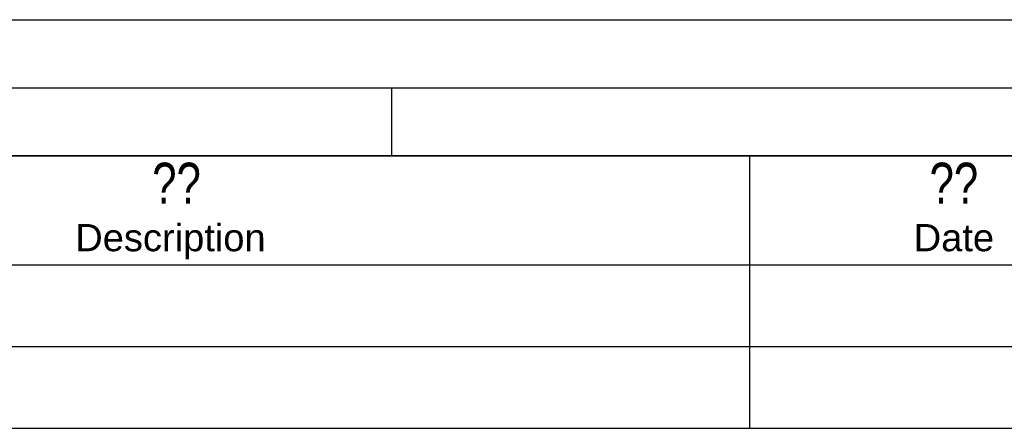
# Model space of a CAD drawing. Header units: millimetres. Extents: x 0 to 420, y 0 to 297.
# Tile 52 of 53: x 286 to 359, y 267 to 297. Entities that reach past the tile are written whole.
import ezdxf

# ---------------------------------------------------------------- set-up
doc = ezdxf.new("R2010")
doc.units = ezdxf.units.MM
doc.header["$LTSCALE"] = 23.1
doc.layers.get('0').update_dxf_attribs({"linetype": 'CONTINUOUS'})
doc.layers.add('DETAIL', color=7, linetype='CONTINUOUS')
doc.styles.add('TEXTSTYLE_2', font='arial.ttf')
doc.styles.add('TEXTSTYLE_5', font='txt', dxfattribs={"width": 0.8})

msp = doc.modelspace()

# ---------------------------------------------------------------- linework, layer by layer
at = {"color": 2, "linetype": 'CONTINUOUS'}
for p, q in [((0, 297), (420, 297)), ((20, 292), (415, 292)), ((313.75, 287), (313.75, 292)), ((235.00001, 286.99996), (410.00001, 286.99996)), ((340.00001, 286.99996), (340.00001, 266.99996)), ((235.00001, 278.99996), (410.00001, 278.99996)), ((235.00001, 272.99996), (410.00001, 272.99996)), ((235.00001, 266.99996), (410.00001, 266.99996))]:
    msp.add_line(p, q, dxfattribs=at)
at = {"color": 7, "linetype": 'CONTINUOUS'}
msp.add_line((410, 287), (25, 287), dxfattribs=at)

# ---------------------------------------------------------------- texts
at = {"layer": 'DETAIL', "color": 2, "linetype": 'CONTINUOUS', "attachment_point": 2, "line_spacing_factor": 0.9}
for s, insert, char_height, width, style in [(' ??', (297.50001, 286.49996), 3, 7.2, 'TEXTSTYLE_5'), ('?? ', (355.00001, 286.49996), 3, 7.2, 'TEXTSTYLE_5'), ('Description', (297.50001, 281.99996), 2, 13.9628253, 'TEXTSTYLE_2'), ('Date', (355.00001, 281.99996), 2, 5.8959108, 'TEXTSTYLE_2')]:
    msp.add_mtext(s, dxfattribs=dict(at, insert=insert, char_height=char_height, width=width, style=style))

doc.saveas('drawing.dxf')
